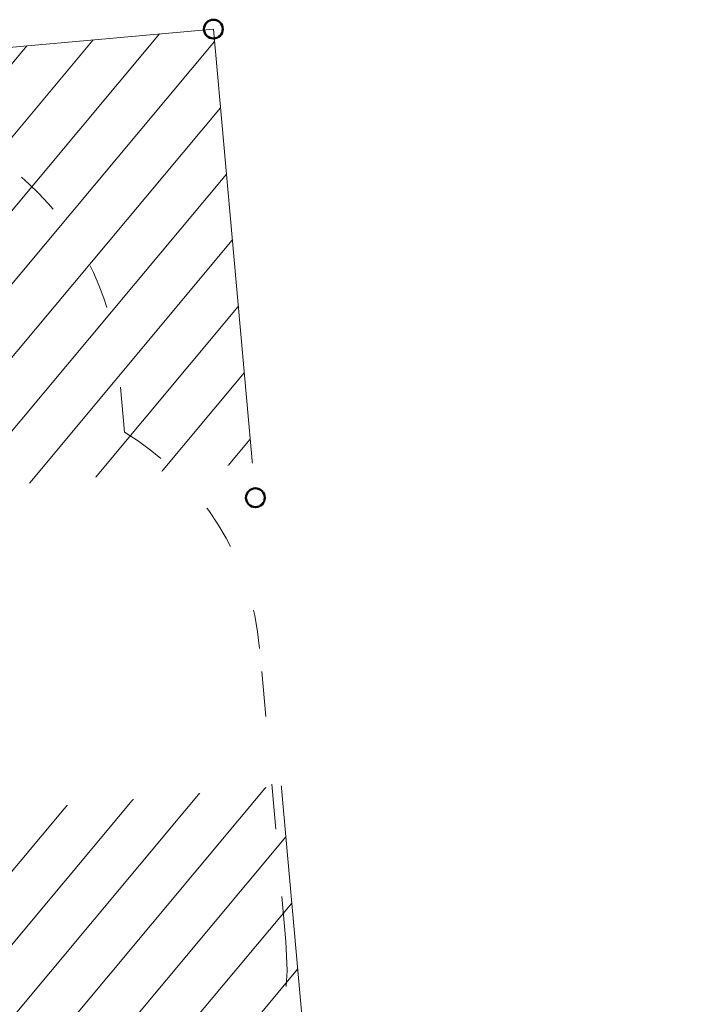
# Model space of a CAD drawing. Header units: feet. Extents: x 7492985 to 7493694, y 5986539 to 5988015.
# Tile 26 of 32: x 7493222.35 to 7493225.92, y 5986659.66 to 5986664.89. Entities that reach past the tile are written whole.
import ezdxf

# ---------------------------------------------------------------- set-up
doc = ezdxf.new("R2010")
doc.units = ezdxf.units.FT
doc.header["$MEASUREMENT"] = 0
doc.linetypes.add('ACAD_ISO03W100', pattern=[30, 12, -18])
for name, color, linetype, lineweight in [('_budynek', 7, 'CONTINUOUS', 50), ('_k_kreskowanie', 250, 'CONTINUOUS', 5), ('_k_widok', 7, 'CONTINUOUS', 18), ('_k_wymiar', 7, 'CONTINUOUS', 13), ('_k_ściany', 7, 'CONTINUOUS', 35)]:
    doc.layers.add(name, color=color, linetype=linetype, lineweight=lineweight)
doc.layers.add('_k_niewidoczna', color=72, linetype='CONTINUOUS', lineweight=9, plot=False)
doc.styles.add('GENERATED_STYLE_1', font='MS Gothic.ttf')

# ---------------------------------------------------------------- blocks, each defined once
blk = doc.blocks.new('3009EPZ')
at = {"layer": '_k_niewidoczna', "color": 1, "lineweight": 20, "insert": (-3.165554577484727, -0.2128368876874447), "char_height": 0.24, "width": 11.63444291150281, "attachment_point": 1, "line_spacing_factor": 1.55, "style": 'GENERATED_STYLE_1', "bg_fill": 2}
blk.add_mtext('\\A1;{\\f@MS Gothic|b0|i0|c238|p49;\\C256;\\P\\pi-0.24,l0.24,t0.24,1.2;^I^I3009EPZ\\P\\pi-0.96,l0.96,t0.96,1.2;^I}', dxfattribs=at)
blk = doc.blocks.new('42221')
at = {"layer": '_k_widok', "linetype": 'ACAD_ISO03W100', "ltscale": 0.02}
blk.add_lwpolyline([(-3.063016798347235, -1.5, -0.2389539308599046), (-4.27277959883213, -0.886833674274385), (-4.626033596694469, -0.886833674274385, -0.4142135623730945), (-6.126033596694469, 0.613166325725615), (-6.126033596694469, 1.753366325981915, -0.414213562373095), (-4.626033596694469, 3.253366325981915), (-3.063016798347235, 3.253366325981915, -0.2389539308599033), (-1.853253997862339, 2.6402000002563), (-1.5, 2.6402000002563, -0.4142135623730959), (0, 1.1402000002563), (0, 0, -0.4142135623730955), (-1.5, -1.5)], format="xyb", close=True, dxfattribs=at)
blk = doc.blocks.new('PZ')
at = {"layer": '_k_kreskowanie'}
h = blk.add_hatch(dxfattribs=at)
h.set_pattern_fill('ANSI31', color=30, scale=2)
h.set_pattern_definition([(44.99999999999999, (0, 9.999999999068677), (-0.1767766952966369, 0.1767766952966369), [])])
h.paths.add_polyline_path([(0, 0), (-10.00000000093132, -9.313225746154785e-10), (-10, -8), (0, -8.000000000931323)])
at = {"layer": '_k_widok', "linetype": 'ByBlock'}
blk.add_lwpolyline([(-10.00000000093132, -9.313225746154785e-10), (0, 0), (0, -8.000000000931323), (-10, -8)], close=True, dxfattribs=at)
at = {"layer": '_k_wymiar'}
blk.add_blockref('3009EPZ', (-4.874138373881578, -2.223998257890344), dxfattribs=at)
at = {"layer": '_k_wymiar', "xscale": -1, "rotation": 270}
blk.add_blockref('42221', (-3.302318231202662, -0.2372885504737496), dxfattribs=at)
at = {"layer": '_budynek'}
for centre in [(0, 0), (0, -2.500000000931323)]:
    blk.add_circle(centre, 0.05, dxfattribs=at)
blk = doc.blocks.new('dz_89')
at = {"layer": '_k_widok', "rotation": 2.995343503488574}
blk.add_blockref('PZ', (62.81248085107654, 35.40524195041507), dxfattribs=at)

msp = doc.modelspace()

# ---------------------------------------------------------------- block references
at = {"layer": '_k_ściany', "rotation": 2.126854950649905}
msp.add_blockref('dz_89', (7493161.928738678, 5986627.126837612), dxfattribs=at)

doc.saveas('drawing.dxf')
